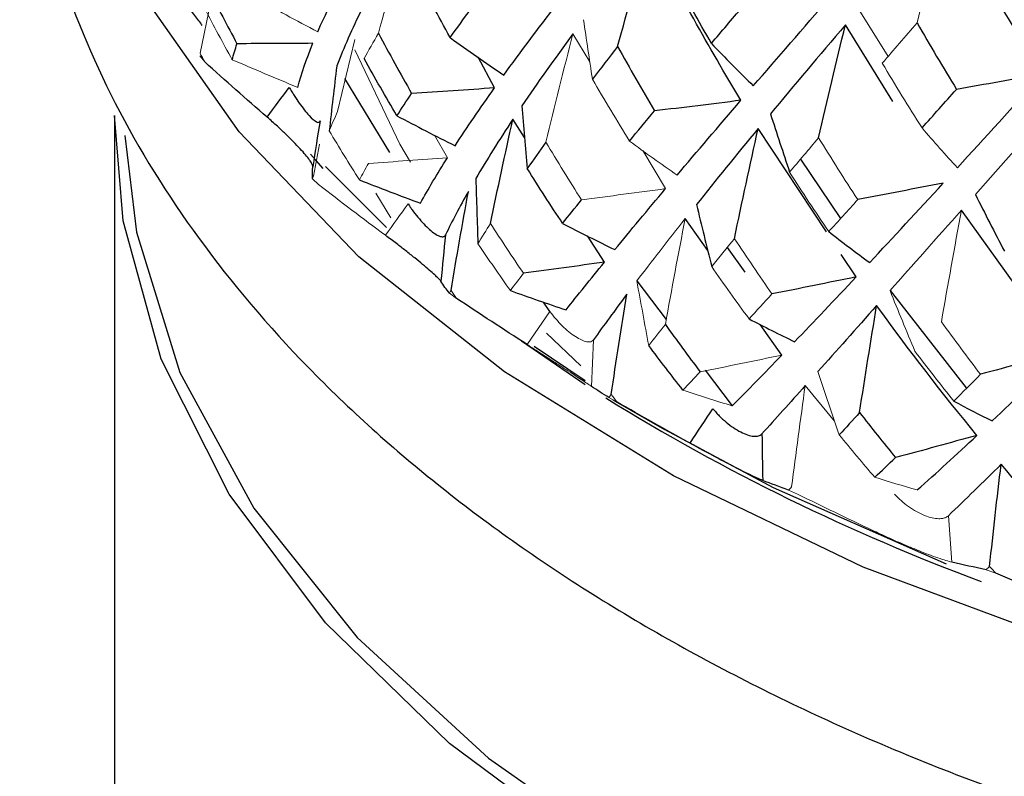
# Paper-space layout '_Isometric' of a CAD drawing. Header units: millimetres. Extents: x -169 to 64, y -14 to 266.
# Tile 5 of 17: x -20.98 to -10.81, y 99.65 to 107.47. Entities that reach past the tile are written whole.
import ezdxf

# ---------------------------------------------------------------- set-up
doc = ezdxf.new("R2010")
doc.units = ezdxf.units.MM

psp = doc.layouts.new('_Isometric')

# ---------------------------------------------------------------- linework, layer by layer
at = {"color": 144, "linetype": 'Continuous', "lineweight": 18}
for p, q in [((-19.117, 107.121), (-19.01, 107.638)), ((-12.313, 107.575), (-12.01, 107.088)), ((-15.091, 107.031), (-15.265, 107.323)), ((-17.696, 106.52), (-17.518, 107.264)), ((-19.118, 107.093), (-19.069, 107.031)), ((-16.562, 106.041), (-16.696, 106.275)), ((-17.947, 105.851), (-17.883, 106.181)), ((-14.308, 105.722), (-14.543, 106.115)), ((-17.955, 105.823), (-17.893, 105.765)), ((-17.146, 105.419), (-17.302, 105.677)), ((-16.54, 104.641), (-16.467, 104.587)), ((-15.503, 104.452), (-15.74, 104.112)), ((-15.183, 103.889), (-15.539, 104.229)), ((-15.074, 103.678), (-15.053, 104.16)), ((-12.563, 103.318), (-12.866, 103.686)), ((-14.893, 103.564), (-14.81, 103.516)), ((-13.037, 102.607), (-12.944, 102.565)), ((-11.35, 101.862), (-11.386, 102.342)), ((-10.998, 101.784), (-10.897, 101.748))]:
    psp.add_line(p, q, dxfattribs=at)
at = {"color": 7, "linetype": 'Continuous', "lineweight": 25}
for p, q in [((-11.962, 106.624), (-12.451, 107.414)), ((-16.075, 106.763), (-16.246, 107.082)), ((-17.626, 106.86), (-17.16, 106.096)), ((-20, 106.477), (-20, 71.229)), ((-15.765, 106.251), (-15.886, 106.439)), ((-12.647, 105.274), (-13.352, 106.342)), ((-12.913, 106.028), (-12.502, 105.412)), ((-17.191, 105.321), (-17.823, 105.95)), ((-10.689, 104.717), (-11.252, 105.499)), ((-13.873, 105.083), (-14.106, 105.412)), ((-14.94, 104.962), (-15.114, 105.233)), ((-13.672, 105.114), (-13.489, 104.859)), ((-12.34, 104.809), (-12.493, 105.041)), ((-14.605, 104.768), (-14.301, 104.371)), ((-11.99, 104.668), (-11.204, 103.665)), ((-15.503, 104.452), (-15.568, 104.549)), ((-13.108, 104.001), (-13.333, 104.319)), ((-15.14, 103.695), (-15.798, 104.144)), ((-15.138, 103.734), (-15.666, 104.092)), ((-13.9, 103.845), (-13.619, 103.477)), ((-14.854, 103.541), (-14.321, 103.234))]:
    psp.add_line(p, q, dxfattribs=at)
at = {"color": 7, "linetype": 'Continuous', "lineweight": 25, "flags": 128}
for points in [[(2.195, 99.557), (-0.355, 99.491), (-2.9, 99.607), (-5.401, 99.903), (-7.82, 100.373), (-10.12, 101.012), (-12.267, 101.809), (-14.228, 102.753), (-15.973, 103.828), (-17.476, 105.019), (-18.714, 106.308), (-19.669, 107.674), (-20.325, 109.098), (-20.388, 109.285)], [(3.129, 95.073), (0.628, 94.937), (-1.882, 94.982), (-4.363, 95.209), (-6.775, 95.614), (-9.08, 96.19), (-11.242, 96.928), (-13.226, 97.816), (-15.002, 98.842), (-16.542, 99.987), (-17.82, 101.235), (-18.818, 102.566), (-19.518, 103.958), (-19.911, 105.39), (-20, 106.477)], [(-19.894, 106.273), (-19.775, 105.272), (-19.328, 103.823), (-18.563, 102.419), (-17.494, 101.082), (-16.137, 99.836), (-14.515, 98.7), (-12.655, 97.693), (-10.587, 96.831), (-8.346, 96.13), (-5.967, 95.599), (-3.49, 95.249), (-0.957, 95.084), (1.593, 95.107)], [(-17.844, 105.931), (-17.921, 106.015), (-17.978, 106.077)], [(-11.408, 101.84), (-13.192, 102.63), (-14.321, 103.234)]]:
    psp.add_lwpolyline(points, dxfattribs=at)
at = {"color": 144, "linetype": 'Continuous', "lineweight": 18, "flags": 128}
psp.add_lwpolyline([(-16.943, 105.994), (-17.053, 106.181), (-17.518, 107.157)], dxfattribs=at)
at = {"color": 7, "linetype": 'Continuous', "lineweight": 25}
psp.add_arc((-3.374, 122.262), 21.984, 238.2966, 249.5708, dxfattribs=at)
for points, knots in [([(-20.972, 110.873), (-20.976, 110.47), (-20.986, 109.556), (-20.664, 108.146), (-20.079, 106.675), (-19.221, 105.266), (-18.108, 103.929), (-16.743, 102.681), (-15.142, 101.539), (-13.33, 100.521), (-11.335, 99.643), (-9.189, 98.917), (-6.923, 98.349), (-4.568, 97.946), (-2.154, 97.711), (0.287, 97.646), (2.724, 97.751), (5.126, 98.026), (7.462, 98.468), (9.703, 99.073), (11.819, 99.836), (13.783, 100.753), (15.568, 101.815), (17.147, 103.015), (18.49, 104.34), (19.568, 105.77), (20.365, 107.28), (20.84, 108.835), (21.036, 110.039), (20.98, 110.707), (20.968, 110.854)], [0, 0, 0, 0, 0.027164, 0.061745, 0.096454, 0.131707, 0.167724, 0.204488, 0.241797, 0.279398, 0.317081, 0.354718, 0.392279, 0.429767, 0.467199, 0.504602, 0.542006, 0.579435, 0.616916, 0.65448, 0.692158, 0.729971, 0.767923, 0.805975, 0.843959, 0.881618, 0.918632, 0.954768, 0.990045, 1, 1, 1, 1]), ([(-19.094, 107.408), (-19.105, 107.424), (-19.128, 107.457), (-19.17, 107.512), (-19.224, 107.578), (-19.295, 107.66), (-19.355, 107.722), (-19.388, 107.756)], [0, 0, 0, 0, 0.162736, 0.329597, 0.499533, 0.728882, 1, 1, 1, 1]), ([(-18.196, 106.769), (-18.187, 106.754), (-18.17, 106.725), (-18.136, 106.67), (-18.075, 106.578), (-17.987, 106.467), (-17.92, 106.41), (-17.892, 106.405), (-17.882, 106.412), (-17.879, 106.42), (-17.878, 106.424)], [0, 0, 0, 0, 0.0687351, 0.1262294, 0.2511556, 0.5002833, 0.7491005, 0.8746175, 0.9317086, 1, 1, 1, 1]), ([(-17.953, 105.949), (-17.954, 105.954), (-17.954, 105.962), (-17.962, 105.979), (-17.972, 105.998), (-17.992, 106.026), (-18.025, 106.069), (-18.081, 106.133), (-18.151, 106.206), (-18.231, 106.284), (-18.322, 106.371), (-18.389, 106.429), (-18.425, 106.461)], [0, 0, 0, 0, 0.069164, 0.135573, 0.196509, 0.250205, 0.377022, 0.499747, 0.622613, 0.749559, 0.864328, 1, 1, 1, 1]), ([(-16.968, 105.565), (-16.958, 105.55), (-16.94, 105.523), (-16.902, 105.469), (-16.832, 105.382), (-16.729, 105.278), (-16.644, 105.226), (-16.606, 105.224), (-16.589, 105.231), (-16.584, 105.239), (-16.582, 105.244)], [0, 0, 0, 0, 0.068735, 0.126229, 0.251156, 0.500283, 0.7491, 0.874618, 0.931709, 1, 1, 1, 1]), ([(-16.63, 104.765), (-16.633, 104.769), (-16.639, 104.777), (-16.654, 104.794), (-16.672, 104.811), (-16.701, 104.838), (-16.746, 104.878), (-16.816, 104.937), (-16.899, 105.006), (-16.991, 105.078), (-17.092, 105.158), (-17.164, 105.211), (-17.203, 105.24)], [0, 0, 0, 0, 0.069164, 0.135573, 0.196509, 0.250205, 0.377022, 0.499747, 0.622613, 0.749559, 0.864328, 1, 1, 1, 1]), ([(-13.819, 103.448), (-13.808, 103.434), (-13.788, 103.41), (-13.743, 103.362), (-13.659, 103.285), (-13.529, 103.197), (-13.413, 103.159), (-13.355, 103.163), (-13.328, 103.174), (-13.318, 103.183), (-13.313, 103.188)], [0, 0, 0, 0, 0.0687351, 0.1262294, 0.2511556, 0.5002833, 0.7491005, 0.8746175, 0.9317086, 1, 1, 1, 1]), ([(-13.305, 102.706), (-13.313, 102.71), (-13.329, 102.716), (-13.359, 102.73), (-13.391, 102.744), (-13.437, 102.765), (-13.504, 102.798), (-13.599, 102.846), (-13.705, 102.901), (-13.815, 102.96), (-13.933, 103.024), (-14.013, 103.067), (-14.056, 103.091)], [0, 0, 0, 0, 0.069164, 0.135573, 0.196509, 0.250205, 0.377022, 0.499747, 0.622613, 0.749559, 0.864328, 1, 1, 1, 1])]:
    psp.add_open_spline(points, degree=3, knots=knots, dxfattribs=at)
for points in [[(-11.263, 108.781), (-10.944, 108.198), (-10.611, 107.63), (-10.264, 107.075)], [(-10.416, 106.906), (-10.761, 107.46), (-11.094, 108.027), (-11.414, 108.609)], [(-14.804, 107.191), (-14.699, 107.573), (-14.592, 107.954), (-14.482, 108.337)], [(-13.53, 106.635), (-13.863, 107.189), (-14.181, 107.756), (-14.482, 108.337)], [(-17.902, 107.343), (-17.823, 107.523), (-17.728, 107.714), (-17.617, 107.917)], [(-16.534, 107.283), (-16.655, 107.503), (-16.773, 107.725), (-16.888, 107.949)], [(-13.835, 107.223), (-13.966, 107.453), (-14.095, 107.685), (-14.221, 107.919)], [(-19.027, 107.778), (-18.933, 107.591), (-18.836, 107.405), (-18.736, 107.22)], [(-15.98, 106.896), (-15.813, 107.126), (-15.63, 107.37), (-15.431, 107.627)], [(-13.402, 106.784), (-13.153, 107.073), (-12.889, 107.377), (-12.612, 107.695)], [(-17.443, 107.581), (-17.547, 107.373), (-17.634, 107.176), (-17.705, 106.99)], [(-16.534, 107.283), (-16.465, 107.38), (-16.393, 107.478), (-16.319, 107.578)], [(-13.835, 107.223), (-13.731, 107.346), (-13.624, 107.471), (-13.515, 107.599)], [(-12.451, 107.414), (-12.724, 107.094), (-12.982, 106.788), (-13.225, 106.496)], [(-12.728, 106.248), (-12.638, 106.636), (-12.546, 107.025), (-12.451, 107.414)], [(-11.711, 107.435), (-11.577, 107.203), (-11.441, 106.974), (-11.303, 106.748)], [(-17.275, 107.328), (-17.163, 107.119), (-17.049, 106.912), (-16.932, 106.706)], [(-15.265, 107.323), (-15.457, 107.062), (-15.633, 106.814), (-15.792, 106.579)], [(-18.785, 107.055), (-18.771, 107.109), (-18.754, 107.164), (-18.736, 107.22)], [(-17.952, 107.224), (-18.214, 107.222), (-18.475, 107.221), (-18.736, 107.22)], [(-18.107, 106.768), (-18.07, 106.91), (-18.018, 107.062), (-17.952, 107.224)], [(-16.534, 107.283), (-16.351, 107.151), (-16.166, 107.022), (-15.98, 106.896)], [(-13.835, 107.223), (-13.693, 107.073), (-13.548, 106.927), (-13.402, 106.784)], [(-14.804, 107.191), (-14.893, 107.077), (-14.98, 106.964), (-15.064, 106.854)], [(-14.804, 107.191), (-14.679, 106.967), (-14.552, 106.745), (-14.423, 106.525)], [(-18.425, 106.461), (-18.641, 106.649), (-18.856, 106.839), (-19.069, 107.031)], [(-17.083, 106.475), (-17.199, 106.671), (-17.312, 106.868), (-17.423, 107.066)], [(-17.705, 106.99), (-17.732, 106.766), (-17.758, 106.542), (-17.783, 106.319)], [(-10.416, 106.906), (-10.711, 106.853), (-11.007, 106.8), (-11.303, 106.748)], [(-11.294, 105.938), (-11.013, 106.245), (-10.72, 106.568), (-10.416, 106.906)], [(-18.425, 106.461), (-18.348, 106.564), (-18.272, 106.667), (-18.196, 106.769)], [(-17.083, 106.475), (-17.035, 106.55), (-16.985, 106.628), (-16.932, 106.706)], [(-16.075, 106.763), (-16.361, 106.743), (-16.647, 106.724), (-16.932, 106.706)], [(-16.483, 106.165), (-16.362, 106.352), (-16.226, 106.551), (-16.075, 106.763)], [(-11.659, 106.349), (-11.543, 106.48), (-11.424, 106.613), (-11.303, 106.748)], [(-13.53, 106.635), (-13.828, 106.597), (-14.125, 106.561), (-14.423, 106.525)], [(-14.189, 105.862), (-13.984, 106.105), (-13.764, 106.363), (-13.53, 106.635)], [(-10.246, 106.636), (-10.546, 106.297), (-10.833, 105.972), (-11.108, 105.662)], [(-15.792, 106.579), (-15.775, 106.362), (-15.757, 106.146), (-15.738, 105.93)], [(-14.681, 106.214), (-14.597, 106.315), (-14.511, 106.419), (-14.423, 106.525)], [(-13.225, 106.496), (-13.16, 106.294), (-13.094, 106.093), (-13.028, 105.892)], [(-17.878, 106.424), (-17.903, 106.267), (-17.928, 106.108), (-17.953, 105.949)], [(-17.083, 106.475), (-16.884, 106.369), (-16.685, 106.266), (-16.483, 106.165)], [(-15.886, 106.439), (-16.029, 106.223), (-16.156, 106.019), (-16.269, 105.826)], [(-16.117, 105.362), (-16.043, 105.72), (-15.966, 106.079), (-15.886, 106.439)], [(-13.352, 106.342), (-13.579, 106.068), (-13.792, 105.806), (-13.989, 105.558)], [(-13.598, 105.205), (-13.519, 105.583), (-13.437, 105.962), (-13.352, 106.342)], [(-15.545, 106.203), (-15.612, 106.11), (-15.676, 106.019), (-15.738, 105.93)], [(-16.84, 105.571), (-16.761, 105.717), (-16.668, 105.873), (-16.562, 106.041)], [(-17.955, 105.823), (-17.957, 105.864), (-17.957, 105.906), (-17.953, 105.949)], [(-15.372, 105.363), (-15.497, 105.55), (-15.619, 105.74), (-15.738, 105.93)], [(-17.471, 105.812), (-17.262, 105.73), (-17.052, 105.65), (-16.84, 105.571)], [(-16.269, 105.826), (-16.262, 105.601), (-16.255, 105.377), (-16.247, 105.153)], [(-16.345, 105.694), (-16.435, 105.535), (-16.514, 105.385), (-16.582, 105.244)], [(-16.525, 104.67), (-16.468, 105.011), (-16.408, 105.352), (-16.345, 105.694)], [(-14.833, 105.092), (-14.671, 105.289), (-14.496, 105.499), (-14.308, 105.722)], [(-11.44, 105.779), (-11.734, 105.722), (-12.029, 105.665), (-12.324, 105.609)], [(-12.2, 104.958), (-11.958, 105.217), (-11.705, 105.49), (-11.44, 105.779)], [(-15.372, 105.363), (-15.309, 105.442), (-15.244, 105.524), (-15.177, 105.606)], [(-11.108, 105.662), (-11.009, 105.466), (-10.91, 105.27), (-10.809, 105.075)], [(-13.989, 105.558), (-13.938, 105.344), (-13.885, 105.13), (-13.832, 104.917)], [(-15.372, 105.363), (-15.194, 105.27), (-15.014, 105.18), (-14.833, 105.092)], [(-12.623, 105.278), (-12.483, 105.168), (-12.342, 105.062), (-12.2, 104.958)], [(-16.582, 105.244), (-16.598, 105.085), (-16.614, 104.925), (-16.63, 104.765)], [(-14.94, 104.962), (-15.219, 104.923), (-15.497, 104.885), (-15.776, 104.847)], [(-15.337, 104.469), (-15.216, 104.621), (-15.084, 104.786), (-14.94, 104.962)], [(-16.54, 104.641), (-16.573, 104.681), (-16.603, 104.722), (-16.63, 104.765)], [(-12.34, 104.809), (-12.63, 104.75), (-12.919, 104.691), (-13.21, 104.634)], [(-12.975, 104.14), (-12.774, 104.349), (-12.563, 104.572), (-12.34, 104.809)], [(-15.912, 104.669), (-15.721, 104.6), (-15.53, 104.533), (-15.337, 104.469)], [(-15.74, 104.112), (-15.984, 104.268), (-16.226, 104.427), (-16.467, 104.587)], [(-14.709, 104.63), (-14.833, 104.464), (-14.948, 104.307), (-15.053, 104.16)], [(-14.87, 103.594), (-14.819, 103.939), (-14.765, 104.284), (-14.709, 104.63)], [(-12.128, 104.513), (-12.342, 104.272), (-12.544, 104.045), (-12.735, 103.832)], [(-12.304, 103.407), (-12.248, 103.775), (-12.189, 104.143), (-12.128, 104.513)], [(-11.092, 103.172), (-11.448, 103.605), (-11.794, 104.052), (-12.128, 104.513)], [(-13.446, 104.376), (-13.29, 104.294), (-13.133, 104.216), (-12.975, 104.14)], [(-14.311, 104.319), (-14.193, 104.154), (-14.074, 103.991), (-13.952, 103.829)], [(-14.129, 103.64), (-14.248, 103.792), (-14.366, 103.945), (-14.483, 104.101)], [(-10.198, 104.037), (-10.484, 103.958), (-10.77, 103.88), (-11.056, 103.803)], [(-10.934, 103.321), (-10.698, 103.544), (-10.453, 103.783), (-10.198, 104.037)], [(-14.893, 103.564), (-14.956, 103.601), (-15.016, 103.639), (-15.074, 103.678)], [(-12.866, 103.686), (-13.023, 103.509), (-13.172, 103.344), (-13.313, 103.188)], [(-14.056, 103.091), (-14.308, 103.23), (-14.559, 103.372), (-14.81, 103.516)], [(-14.056, 103.091), (-13.977, 103.21), (-13.898, 103.329), (-13.819, 103.448)], [(-11.332, 103.527), (-11.2, 103.455), (-11.067, 103.387), (-10.934, 103.321)], [(-12.304, 103.407), (-12.376, 103.329), (-12.446, 103.251), (-12.515, 103.176)], [(-12.304, 103.407), (-12.182, 103.251), (-12.058, 103.096), (-11.933, 102.942)], [(-13.313, 103.188), (-13.31, 103.028), (-13.308, 102.867), (-13.305, 102.706)], [(-11.092, 103.172), (-11.372, 103.094), (-11.652, 103.018), (-11.933, 102.942)], [(-11.709, 102.609), (-11.512, 102.783), (-11.306, 102.971), (-11.092, 103.172)], [(-12.148, 102.739), (-12.077, 102.805), (-12.006, 102.873), (-11.933, 102.942)], [(-10.842, 102.873), (-11.031, 102.685), (-11.212, 102.508), (-11.386, 102.342)], [(-10.961, 101.818), (-10.924, 102.169), (-10.884, 102.521), (-10.842, 102.873)], [(-9.897, 101.817), (-10.219, 102.158), (-10.535, 102.51), (-10.842, 102.873)], [(-13.037, 102.607), (-13.129, 102.639), (-13.219, 102.672), (-13.305, 102.706)], [(-10.998, 101.784), (-11.118, 101.808), (-11.235, 101.834), (-11.35, 101.862)], [(-10.122, 101.428), (-10.381, 101.533), (-10.639, 101.639), (-10.897, 101.748)]]:
    psp.add_open_spline(points, degree=3, dxfattribs=at)
at = {"color": 144, "linetype": 'Continuous', "lineweight": 18}
for points in [[(-11.711, 107.435), (-11.614, 107.826), (-11.515, 108.217), (-11.414, 108.609)], [(-17.275, 107.328), (-17.174, 107.694), (-17.071, 108.06), (-16.963, 108.427)], [(-18.553, 107.696), (-18.338, 107.576), (-18.121, 107.458), (-17.902, 107.343)], [(-18.785, 107.055), (-18.882, 107.229), (-18.977, 107.405), (-19.069, 107.582)], [(-15.157, 107.468), (-15.126, 107.263), (-15.095, 107.058), (-15.064, 106.854)], [(-11.711, 107.435), (-11.833, 107.294), (-11.953, 107.155), (-12.07, 107.019)], [(-17.275, 107.328), (-17.327, 107.239), (-17.376, 107.152), (-17.423, 107.066)], [(-15.545, 106.203), (-15.455, 106.576), (-15.362, 106.949), (-15.265, 107.323)], [(-19.117, 107.121), (-19.101, 107.091), (-19.085, 107.061), (-19.069, 107.031)], [(-18.785, 107.055), (-18.56, 106.957), (-18.334, 106.862), (-18.107, 106.768)], [(-11.659, 106.349), (-11.799, 106.57), (-11.936, 106.793), (-12.07, 107.019)], [(-14.681, 106.214), (-14.811, 106.425), (-14.939, 106.639), (-15.064, 106.854)], [(-17.696, 106.52), (-17.727, 106.452), (-17.756, 106.385), (-17.783, 106.319)], [(-17.471, 105.812), (-17.577, 105.98), (-17.681, 106.149), (-17.783, 106.319)], [(-11.659, 106.349), (-11.539, 106.209), (-11.417, 106.071), (-11.294, 105.938)], [(-15.545, 106.203), (-15.425, 106.003), (-15.302, 105.804), (-15.177, 105.606)], [(-14.681, 106.214), (-14.519, 106.094), (-14.355, 105.976), (-14.189, 105.862)], [(-12.728, 106.248), (-12.83, 106.127), (-12.93, 106.008), (-13.028, 105.892)], [(-12.728, 106.248), (-12.595, 106.033), (-12.461, 105.82), (-12.324, 105.609)], [(-16.562, 106.041), (-16.834, 106.021), (-17.106, 106.002), (-17.378, 105.983)], [(-17.471, 105.812), (-17.442, 105.868), (-17.411, 105.925), (-17.378, 105.983)], [(-12.623, 105.278), (-12.76, 105.481), (-12.895, 105.685), (-13.028, 105.892)], [(-17.947, 105.851), (-17.95, 105.842), (-17.952, 105.832), (-17.955, 105.823)], [(-17.203, 105.24), (-17.435, 105.413), (-17.665, 105.588), (-17.893, 105.765)], [(-14.308, 105.722), (-14.598, 105.683), (-14.888, 105.644), (-15.177, 105.606)], [(-12.623, 105.278), (-12.525, 105.386), (-12.425, 105.496), (-12.324, 105.609)], [(-17.203, 105.24), (-17.125, 105.349), (-17.046, 105.457), (-16.968, 105.565)], [(-11.252, 105.499), (-11.511, 105.208), (-11.757, 104.931), (-11.99, 104.668)], [(-11.459, 104.346), (-11.392, 104.73), (-11.324, 105.114), (-11.252, 105.499)], [(-14.106, 105.412), (-14.286, 105.185), (-14.452, 104.97), (-14.605, 104.768)], [(-14.311, 104.319), (-14.245, 104.682), (-14.177, 105.047), (-14.106, 105.412)], [(-16.117, 105.362), (-16.162, 105.291), (-16.205, 105.222), (-16.247, 105.153)], [(-16.117, 105.362), (-16.005, 105.189), (-15.892, 105.018), (-15.776, 104.847)], [(-13.598, 105.205), (-13.678, 105.107), (-13.756, 105.011), (-13.832, 104.917)], [(-13.598, 105.205), (-13.47, 105.013), (-13.341, 104.822), (-13.21, 104.634)], [(-15.912, 104.669), (-16.025, 104.829), (-16.137, 104.99), (-16.247, 105.153)], [(-13.446, 104.376), (-13.577, 104.554), (-13.706, 104.735), (-13.832, 104.917)], [(-15.912, 104.669), (-15.868, 104.727), (-15.823, 104.786), (-15.776, 104.847)], [(-14.605, 104.768), (-14.565, 104.545), (-14.524, 104.323), (-14.483, 104.101)], [(-16.525, 104.67), (-16.53, 104.66), (-16.535, 104.651), (-16.54, 104.641)], [(-16.525, 104.67), (-16.505, 104.642), (-16.486, 104.615), (-16.467, 104.587)], [(-11.99, 104.668), (-11.905, 104.459), (-11.819, 104.25), (-11.733, 104.041)], [(-13.446, 104.376), (-13.369, 104.46), (-13.29, 104.546), (-13.21, 104.634)], [(-14.311, 104.319), (-14.37, 104.245), (-14.427, 104.172), (-14.483, 104.101)], [(-11.459, 104.346), (-11.326, 104.163), (-11.192, 103.982), (-11.056, 103.803)], [(-13.108, 104.001), (-13.389, 103.943), (-13.671, 103.885), (-13.952, 103.829)], [(-13.619, 103.477), (-13.459, 103.639), (-13.288, 103.814), (-13.108, 104.001)], [(-11.332, 103.527), (-11.467, 103.696), (-11.601, 103.868), (-11.733, 104.041)], [(-14.129, 103.64), (-14.071, 103.701), (-14.013, 103.764), (-13.952, 103.829)], [(-12.735, 103.832), (-12.662, 103.612), (-12.589, 103.394), (-12.515, 103.176)], [(-11.332, 103.527), (-11.241, 103.617), (-11.149, 103.709), (-11.056, 103.803)], [(-13.007, 102.639), (-12.962, 102.987), (-12.915, 103.336), (-12.866, 103.686)], [(-14.87, 103.594), (-14.878, 103.584), (-14.885, 103.574), (-14.893, 103.564)], [(-14.87, 103.594), (-14.85, 103.568), (-14.83, 103.542), (-14.81, 103.516)], [(-14.129, 103.64), (-13.96, 103.583), (-13.79, 103.529), (-13.619, 103.477)], [(-12.148, 102.739), (-12.271, 102.883), (-12.394, 103.029), (-12.515, 103.176)], [(-12.148, 102.739), (-12.002, 102.694), (-11.856, 102.65), (-11.709, 102.609)], [(-13.007, 102.639), (-13.017, 102.629), (-13.027, 102.618), (-13.037, 102.607)], [(-12.174, 102.192), (-12.432, 102.314), (-12.688, 102.439), (-12.944, 102.565)], [(-10.961, 101.818), (-10.974, 101.807), (-10.986, 101.795), (-10.998, 101.784)], [(-10.961, 101.818), (-10.94, 101.795), (-10.919, 101.772), (-10.897, 101.748)]]:
    psp.add_open_spline(points, degree=3, dxfattribs=at)
for points, knots in [([(-15.053, 104.16), (-15.058, 104.154), (-15.068, 104.143), (-15.092, 104.137), (-15.127, 104.139), (-15.175, 104.155), (-15.238, 104.19), (-15.306, 104.24), (-15.376, 104.303), (-15.444, 104.375), (-15.483, 104.427), (-15.503, 104.452)], [0, 0, 0, 0, 0.083196, 0.165851, 0.250211, 0.374779, 0.499889, 0.625105, 0.749882, 0.875577, 1, 1, 1, 1]), ([(-15.74, 104.112), (-15.715, 104.096), (-15.665, 104.064), (-15.59, 104.015), (-15.504, 103.959), (-15.41, 103.899), (-15.315, 103.837), (-15.231, 103.782), (-15.162, 103.737), (-15.106, 103.7), (-15.084, 103.686), (-15.074, 103.678)], [0, 0, 0, 0, 0.081752, 0.164931, 0.250654, 0.376507, 0.500448, 0.624254, 0.749972, 0.877224, 1, 1, 1, 1]), ([(-11.386, 102.342), (-11.394, 102.336), (-11.41, 102.323), (-11.445, 102.313), (-11.492, 102.309), (-11.555, 102.317), (-11.634, 102.343), (-11.717, 102.382), (-11.799, 102.435), (-11.877, 102.496), (-11.92, 102.542), (-11.942, 102.565)], [0, 0, 0, 0, 0.0831956, 0.1658512, 0.2502114, 0.3747786, 0.4998885, 0.625105, 0.7498817, 0.8755772, 1, 1, 1, 1]), ([(-12.174, 102.192), (-12.148, 102.18), (-12.095, 102.155), (-12.012, 102.117), (-11.916, 102.074), (-11.807, 102.027), (-11.692, 101.98), (-11.586, 101.938), (-11.492, 101.904), (-11.41, 101.877), (-11.37, 101.867), (-11.35, 101.862)], [0, 0, 0, 0, 0.081752, 0.164931, 0.250654, 0.376507, 0.500448, 0.624254, 0.749972, 0.877224, 1, 1, 1, 1])]:
    psp.add_open_spline(points, degree=3, knots=knots, dxfattribs=at)

doc.saveas('drawing.dxf')
